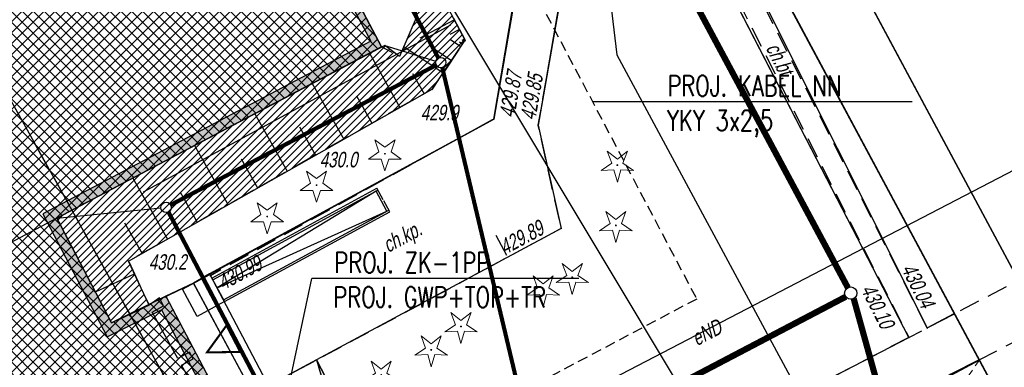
# Model space of a CAD drawing. Header units: metres. Extents: x 7409830 to 7410585, y 5569753 to 5570192.
# Tile 19 of 34: x 7410324 to 7410371, y 5570019 to 5570036. Entities that reach past the tile are written whole.
import ezdxf

# ---------------------------------------------------------------- set-up
doc = ezdxf.new("R2010")
doc.units = ezdxf.units.M
doc.header["$MEASUREMENT"] = 0
for name, pattern in [('1.5_0.5', [2, 1.5, -0.5]), ('218-500', [1, 0.5, -0.5]), ('BUBZ01-500', [1.75, 1.25, -0.5]), ('DASHED', [0.75, 0.5, -0.25]), ('KTCR02-500', [1.5, 1, -0.5])]:
    doc.linetypes.add(name, pattern=pattern)
doc.layers.get('0').update_dxf_attribs({"color": 8})
for name, color, linetype in [('0 PZT - BUDYNEK OBJĘTY OPRACOWANIEM HATCH', 8, 'Continuous'), ('0 PZT - SKARPY', 8, 'Continuous'), ('0 PZT - skarpy hatch', 8, 'Continuous'), ('217-Granica konturu klasyfikcyjnego', 8, 'Continuous'), ('218-Granica użytku', 8, 'Continuous'), ('219-Linia granicy', 8, 'Continuous'), ('312-Budynek (powierzchnia)', 8, 'Continuous'), ('_Kan-deszczowa', 8, 'KANSAN_LINE'), ('_Kan-sanit', 8, 'KANSAN_LINE'), ('_MAPA', 8, 'Continuous'), ('BUBZ01', 8, 'Continuous'), ('BUBZ01_1', 8, 'Continuous'), ('chodnik (powierzchnia)-Atr17', 8, 'Continuous'), ('drzewo iglaste (punkt)', 8, 'Continuous'), ('E_NN', 4, 'Continuous'), ('E_ODN', 1, 'Continuous'), ('E_OPIS', 2, 'Continuous'), ('EGBB01', 8, 'Continuous'), ('KTCR02', 8, 'Continuous'), ('KTOK06', 8, 'Continuous'), ('OBOP01_01', 8, 'Continuous'), ('Obrys', 8, 'Continuous'), ('Opis', 8, 'Continuous'), ('przewód elektroenergetyczny (linia)', 8, 'Continuous'), ('przewód elektroenergetyczny (linia)-Atr1', 8, 'Continuous'), ('przewód gazowy (linia)', 8, 'Continuous'), ('przewód wodociągowy (linia)', 8, 'Continuous'), ('RTPW01', 8, 'Continuous'), ('RTPW02', 8, 'Continuous'), ('SDRPK_420', 8, 'Continuous')]:
    doc.layers.add(name, color=color, linetype=linetype)
doc.styles.add('ARIAL', font='tahoma.ttf')
doc.styles.add('ROMANS', font='romans', dxfattribs={"width": 0.7, "height": 12.5})
doc.styles.get("Standard").update_dxf_attribs({"font": 'arial.ttf'})
doc.styles.add('Style-WORKING_1250 I 0.20944', font='WORKING_1250.shx', dxfattribs={"oblique": 12})
doc.linetypes.add('KANSAN_LINE', pattern='A,0.5,-0.2,["KS",ARIAL,S=0.1,R=0,X=-0.1,Y=-0.05],-0.25', length=0.95)

# ---------------------------------------------------------------- blocks, each defined once
blk = doc.blocks.new('MIEJSCE POSTOJOWE')
at = {"layer": 'SDRPK_420', "color": 7, "linetype": 'DASHED', "lineweight": 13}
blk.add_lwpolyline([(7390925.942, 5525336.927), (7390925.942, 5525339.427), (7390930.942, 5525339.427), (7390930.942, 5525336.927)], close=True, dxfattribs=at)
for points in [[(7390925.942, 5525339.427), (7390930.942, 5525336.927)], [(7390925.942, 5525336.927), (7390930.942, 5525339.427)]]:
    blk.add_lwpolyline(points, dxfattribs=at)
blk = doc.blocks.new('921_1')
at = {"layer": 'drzewo iglaste (punkt)', "linetype": 'Continuous', "lineweight": 13}
h = blk.add_hatch(color=96, dxfattribs=at)
edge = h.paths.add_edge_path()
edge.add_arc((0, 0), 0.45, 0, 360)
at = {"layer": 'drzewo iglaste (punkt)', "color": 96, "linetype": 'Continuous', "lineweight": 13}
for p, q in [((-4.87, 6.71), (-3.01, 0.98)), ((0.01, 3.17), (-4.87, 6.71)), ((4.88, 6.7), (0.01, 3.17)), ((3.02, 0.97), (4.88, 6.7)), ((-3.01, 0.98), (-7.89, -2.56)), ((7.89, -2.57), (3.02, 0.97)), ((-7.89, -2.56), (-1.86, -2.56)), ((-1.86, -2.56), (0, -8.3)), ((0, -8.3), (1.87, -2.57)), ((1.87, -2.57), (7.89, -2.57))]:
    blk.add_line(p, q, dxfattribs=at)
blk = doc.blocks.new('OBOP01_01')
at = {"layer": 'OBOP01_01', "linetype": 'Continuous', "lineweight": 13}
h = blk.add_hatch(color=96, dxfattribs=at)
edge = h.paths.add_edge_path()
edge.add_arc((0, 0), 0.05, 0, 360)
at = {"layer": 'OBOP01_01', "color": 96, "linetype": 'Continuous', "lineweight": 13, "flags": 128}
blk.add_lwpolyline([(0, -0.829), (-0.167, -0.23), (-0.788, -0.256), (-0.271, 0.088), (-0.487, 0.671), (0, 0.285), (0.487, 0.671), (0.271, 0.088), (0.788, -0.256), (0.167, -0.23), (0, -0.829)], close=True, dxfattribs=at)
blk = doc.blocks.new('RTPW02')
at = {"layer": 'RTPW02', "linetype": 'Continuous', "lineweight": 13}
h = blk.add_hatch(color=7, dxfattribs=at)
edge = h.paths.add_edge_path()
edge.add_arc((0, 0), 0.045, 0, 360)
blk = doc.blocks.new('RTPW01')
at = {"layer": 'RTPW01', "linetype": 'Continuous', "lineweight": 13}
h = blk.add_hatch(color=7, dxfattribs=at)
edge = h.paths.add_edge_path()
edge.add_arc((0, 0), 0.045, 0, 360)
blk = doc.blocks.new('A$C92b4fa8d')
at = {"layer": '217-Granica konturu klasyfikcyjnego', "linetype": '1.5_0.5', "flags": 128}
blk.add_lwpolyline([(112.67, 101.11), (140.78, 50.59)], dxfattribs=at)
at = {"layer": '218-Granica użytku', "linetype": '218-500', "flags": 128}
blk.add_lwpolyline([(112.67, 101.11), (140.78, 50.59)], dxfattribs=at)
at = {"layer": '219-Linia granicy', "linetype": 'Continuous', "flags": 128}
blk.add_lwpolyline([(112.67, 101.11), (140.78, 50.59)], dxfattribs=at)
at = {"layer": '312-Budynek (powierzchnia)', "linetype": 'Continuous', "flags": 128}
for points in [[(141.16, 84.74), (125.45, 76.45)], [(125.45, 76.45), (114.58, 70.67)], [(128.1, 71.38), (125.45, 76.45)], [(130.41, 72.59), (129.914, 72.244), (128.1, 71.38)]]:
    blk.add_lwpolyline(points, dxfattribs=at)
at = {"layer": 'BUBZ01', "linetype": 'BUBZ01-500', "flags": 128}
for points in [[(139.72, 95.4), (142.89, 86.26), (142.04, 84.27), (141.16, 84.74), (125.45, 76.45), (128.1, 71.38), (129.914, 72.244)], [(139.72, 95.4), (145.21, 85.06), (143.61, 82.69), (139.4, 80.32), (128.92, 74.37), (129.914, 72.244)]]:
    blk.add_lwpolyline(points, dxfattribs=at)
at = {"layer": 'BUBZ01_1', "linetype": 'Continuous'}
for p, q in [((143.041, 85.175), (144.685, 86.048)), ((144.492, 85.354), (144.93, 85.587)), ((144.499, 85.098), (145.005, 84.756)), ((144.935, 84.98), (145.087, 84.878)), ((145.065, 85.068), (145.175, 85.126)), ((140.581, 84.434), (142.056, 81.815)), ((142.249, 84.759), (144.143, 83.48)), ((143.744, 84.634), (144.554, 84.088)), ((142.667, 83.456), (143.221, 82.471)), ((137.809, 82.971), (139.335, 80.283)), ((139.948, 82.377), (140.695, 81.049)), ((135.027, 81.504), (136.601, 78.731)), ((137.193, 80.872), (137.968, 79.507)), ((132.113, 79.966), (133.737, 77.105)), ((134.369, 79.326), (135.169, 77.918)), ((129.132, 78.393), (130.808, 75.442)), ((131.414, 77.708), (132.24, 76.255)), ((128.722, 76.234), (129.571, 74.74)), ((127.316, 72.88), (129.204, 73.763))]:
    blk.add_line(p, q, dxfattribs=at)
at = {"layer": 'EGBB01', "linetype": 'Continuous', "flags": 128}
for points in [[(135, 96.41), (141.16, 84.74)], [(133.51, 67.03), (133.32, 67.35), (132.77, 67.04), (131.49, 69.338), (132.05, 69.65), (131.87, 69.972), (131.31, 69.66), (130.059, 71.903), (130.619, 72.215), (130.41, 72.59)]]:
    blk.add_lwpolyline(points, dxfattribs=at)
at = {"layer": 'KTCR02', "linetype": 'KTCR02-500'}
blk.add_line((138.02, 69.59), (141.52, 57.63), dxfattribs=at)
at = {"layer": 'KTCR02', "linetype": 'KTCR02-500', "flags": 128}
for points in [[(150.11, 101.86), (149.16, 96.1), (146.6, 81.25), (132.88, 73.67)], [(167.58, 71.14), (154.52, 96.92), (153.62, 96.43), (166.69, 70.68), (167.58, 71.14)], [(135.73, 68.27), (136.16, 68.6), (138.02, 69.59), (149.86, 75.96), (148.75, 80.95), (151.35, 95.77)], [(168.73, 68.9), (185.53, 77.51), (184.26, 79.81), (167.58, 71.14)], [(166.69, 70.68), (155.28, 64.75), (141.52, 57.63), (139.6, 56.59), (136.71, 54.97)]]:
    blk.add_lwpolyline(points, dxfattribs=at)
at = {"layer": 'KTOK06', "linetype": 'Continuous'}
for p, q in [((132.45, 73.53), (135.355, 68.075)), ((132.06, 73.3), (134.98, 67.88))]:
    blk.add_line(p, q, dxfattribs=at)
at = {"layer": 'KTOK06', "linetype": 'Continuous', "flags": 128}
blk.add_lwpolyline([(130.45, 72.53), (132.06, 73.3), (132.84, 73.76), (135.73, 68.27), (134.98, 67.88), (133.51, 67.03), (133.32, 67.35), (132.77, 67.04), (131.49, 69.338), (132.05, 69.65), (131.87, 69.972), (131.31, 69.66), (130.059, 71.903), (130.619, 72.215), (130.45, 72.53)], close=True, dxfattribs=at)
at = {"layer": 'przewód elektroenergetyczny (linia)', "linetype": 'Continuous', "flags": 128}
blk.add_lwpolyline([(138.14, 61.31), (182.38, 84.29), (165.206, 114.326)], dxfattribs=at)
at = {"layer": 'przewód gazowy (linia)', "linetype": 'Continuous', "flags": 128}
blk.add_lwpolyline([(90.84, 83.46), (141.14, 109.61), (148.31, 97.9), (151.72, 91.37), (152.56, 84.36), (171.91, 48.43)], dxfattribs=at)
at = {"layer": 'przewód wodociągowy (linia)', "linetype": 'Continuous', "flags": 128}
blk.add_lwpolyline([(132.89, 106.17), (156.01, 67.6), (156.76, 66.33), (157.07, 65.8), (168.53, 44.91)], dxfattribs=at)
at = {"layer": 'drzewo iglaste (punkt)', "linetype": 'Continuous', "xscale": 0.1, "yscale": 0.1, "zscale": 0.1}
for p in [(141.33, 79.57), (138.02, 78.05), (135.63, 76.53)]:
    blk.add_blockref('921_1', p, dxfattribs=at)
at = {"layer": 'OBOP01_01', "linetype": 'Continuous'}
for p in [(152.58, 79.02), (152.51, 76.1), (150.4, 73.59), (148.99, 72.99), (145.01, 71.21), (143.57, 70.08), (141.15, 68.86)]:
    blk.add_blockref('OBOP01_01', p, dxfattribs=at)
at = {"layer": 'RTPW01', "linetype": 'Continuous'}
for p in [(145.21, 85.06), (143.61, 82.69), (139.4, 80.32), (128.92, 74.37)]:
    blk.add_blockref('RTPW01', p, dxfattribs=at)
at = {"layer": 'RTPW02', "linetype": 'Continuous'}
for p in [(146.6, 81.25), (148.75, 80.95), (149.86, 75.96), (132.88, 73.67), (167.58, 71.14), (166.69, 70.68), (138.02, 69.59)]:
    blk.add_blockref('RTPW02', p, dxfattribs=at)
at = {"layer": 'chodnik (powierzchnia)-Atr17', "insert": (159.737, 84.687), "char_height": 0.75, "attachment_point": 7, "rotation": 296.942, "line_spacing_factor": 0.6}
blk.add_mtext('\\FWORKING_1250;\\Q12;\\H1x;\\W0.725;ch.bt.', dxfattribs=at)
at = {"layer": 'KTCR02', "linetype": 'Continuous', "style": 'Style-WORKING_1250 I 0.20944', "oblique": 12, "width": 0.725}
blk.add_text('ch.kp.', height=0.75, rotation=28.2806, dxfattribs=at).set_placement((141.486, 74.764))
at = {"layer": 'przewód elektroenergetyczny (linia)-Atr1', "insert": (156.258, 70.579), "char_height": 0.75, "attachment_point": 4, "rotation": 27.449, "line_spacing_factor": 0.6}
blk.add_mtext('\\FWORKING_1250;\\Q12;\\H1x;\\W0.725;eND', dxfattribs=at)
at = {"layer": 'RTPW01', "linetype": 'Continuous', "style": 'Style-WORKING_1250 I 0.20944', "oblique": 12, "width": 0.725}
for s, p in [('429.9', (143.062, 81.185)), ('430.0', (138.175, 78.912)), ('430.2', (129.901, 73.957))]:
    blk.add_text(s, height=0.75, dxfattribs=at).set_placement(p)
at = {"layer": 'RTPW02', "linetype": 'Continuous', "style": 'Style-WORKING_1250 I 0.20944', "oblique": 12, "width": 0.725}
for s, rotation, p in [('429.87', 80.2189, (147.598, 81.285)), ('429.85', 80.2189, (148.611, 81.165)), ('429.89', 28.2806, (147.14, 74.666)), ('430.99', 28.2806, (133.498, 72.95)), ('430.04', 296.9111, (166.305, 74.007)), ('430.10', 296.9111, (164.348, 73.011))]:
    blk.add_text(s, height=0.75, rotation=rotation, dxfattribs=at).set_placement(p)

msp = doc.modelspace()

# ---------------------------------------------------------------- hatches: boundary and pattern name
at = {"layer": '0 PZT - BUDYNEK OBJĘTY OPRACOWANIEM HATCH'}
h = msp.add_hatch(dxfattribs=at)
h.set_pattern_fill('ANSI37', color=256, scale=3)
h.set_pattern_definition([(45, (0, 0), (-0.265165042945, 0.265165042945), []), (135, (0, 0), (-0.265165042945, -0.265165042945), [])])
h.paths.add_polyline_path([(7410286.94, 5570006.15), (7410280.74, 5570017.93), (7410305.15, 5570030.79), (7410303.45, 5570034.07), (7410314.85, 5570039.96), (7410316.48, 5570036.72), (7410335, 5570046.41), (7410341.16, 5570034.74), (7410325.45, 5570026.45), (7410328.1, 5570021.38), (7410330.73, 5570022.68), (7410333.66, 5570017.1), (7410333.062, 5570016.787), (7410335.973, 5570011.242), (7410333.97, 5570010.19), (7410336.71, 5570004.97), (7410325.93, 5569999.31), (7410332.76, 5569986.46), (7410310.85, 5569974.81), (7410310.12, 5569976.08), (7410306.976, 5569974.408), (7410301.68, 5569984.37), (7410302.2, 5569984.65), (7410298.575, 5569991.463), (7410323.15, 5570004.54), (7410314.58, 5570020.67)])
at = {"layer": '0 PZT - skarpy hatch'}
h = msp.add_hatch(dxfattribs=at)
h.set_pattern_fill('ANSI31', color=256, scale=2)
h.set_pattern_definition([(45, (0, 0), (-0.1767766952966, 0.1767766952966), [])])
h.paths.add_polyline_path([(7410329.902, 5570022.271), (7410328.92, 5570024.37), (7410343.61, 5570032.69), (7410345.21, 5570035.06), (7410339.72, 5570045.4), (7410342.89, 5570036.26), (7410342.04, 5570034.27), (7410341.32, 5570034.81), (7410325.45, 5570026.45), (7410328.1, 5570021.38)])
at = {"layer": 'Obrys'}
h = msp.add_hatch(color=256, dxfattribs=at)
h.dxf.hatch_style = 1
h.paths.add_polyline_path([(7410286.94, 5570006.15), (7410280.74, 5570017.93), (7410305.15, 5570030.79), (7410303.45, 5570034.07), (7410314.85, 5570039.96), (7410316.48, 5570036.72), (7410335, 5570046.41), (7410341.16, 5570034.74), (7410325.45, 5570026.45), (7410328.1, 5570021.38), (7410330.73, 5570022.68), (7410333.66, 5570017.1), (7410333.062, 5570016.787), (7410335.973, 5570011.242), (7410333.97, 5570010.19), (7410336.71, 5570004.97), (7410325.93, 5569999.31), (7410332.76, 5569986.46), (7410310.85, 5569974.81), (7410310.12, 5569976.08), (7410306.976, 5569974.408), (7410301.68, 5569984.37), (7410302.2, 5569984.65), (7410298.575, 5569991.463), (7410323.15, 5570004.54), (7410314.58, 5570020.67)])
h.paths.add_polyline_path([(7410287.15, 5570006.825), (7410281.415, 5570017.721), (7410305.822, 5570030.579), (7410304.124, 5570033.856), (7410314.63, 5570039.284), (7410316.263, 5570036.039), (7410334.815, 5570045.875), (7410340.641, 5570035.018), (7410324.776, 5570026.66), (7410327.883, 5570020.715), (7410330.514, 5570022.016), (7410332.985, 5570017.311), (7410332.387, 5570016.997), (7410335.298, 5570011.452), (7410333.295, 5570010.4), (7410336.035, 5570005.18), (7410325.253, 5569999.519), (7410332.084, 5569986.667), (7410311.042, 5569975.479), (7410310.312, 5569976.749), (7410307.182, 5569975.085), (7410302.355, 5569984.166), (7410302.875, 5569984.446), (7410299.251, 5569991.256), (7410323.826, 5570004.333), (7410314.788, 5570021.344)], flags=16)

# ---------------------------------------------------------------- linework, layer by layer
msp.add_line((7410378.135, 5570004.615), (7410343.685, 5570068.811))
for points in [[(7410334.98, 5570017.88), (7410332.06, 5570023.3), (7410346.6, 5570031.25), (7410350.1, 5570051.95), (7410349.05, 5570053.89), (7410346.35, 5570052.47), (7410342.08, 5570060.52), (7410344.401, 5570061.811), (7410344.671, 5570061.958), (7410342.3, 5570066.29), (7410341.274, 5570067.435), (7410347.928, 5570071.232), (7410349.55, 5570068.39), (7410353.2, 5570069.41), (7410361.798, 5570054.124), (7410362.724, 5570054.629), (7410364.001, 5570052.288), (7410353.31, 5570046.59), (7410351.81, 5570048.81), (7410348.75, 5570030.95), (7410349.86, 5570025.96), (7410338.02, 5570019.59), (7410336.16, 5570018.6), (7410334.98, 5570017.88)], [(7410324.987, 5570058.14), (7410341.274, 5570067.435), (7410342.3, 5570066.29), (7410344.674, 5570061.952), (7410342.08, 5570060.52), (7410346.35, 5570052.47), (7410349.05, 5570053.89), (7410350.1, 5570051.95), (7410349.16, 5570046.1), (7410346.6, 5570031.25), (7410332.84, 5570023.76), (7410332.06, 5570023.3), (7410330.73, 5570022.68), (7410328.1, 5570021.38), (7410325.45, 5570026.45), (7410341.16, 5570034.74), (7410335, 5570046.41), (7410332.202, 5570045.056), (7410330.88, 5570047.65), (7410330.58, 5570047.59), (7410324.987, 5570058.14)], [(7410364.001, 5570052.288), (7410361.862, 5570051.146), (7410358.185, 5570049.192), (7410372.005, 5570023.44), (7410378.03, 5570026.573), (7410364.001, 5570052.288)]]:
    msp.add_lwpolyline(points)
msp.add_lwpolyline([(7410346.726, 5570070.547), (7410373.231, 5570021.154, 0.341999), (7410375.469, 5570020.157)], format="xyb")
msp.add_lwpolyline([(7410373.729, 5570002.25), (7410382.588, 5570006.89), (7410375.471, 5570020.153, -0.345945), (7410373.212, 5570021.19), (7410358.187, 5570049.189), (7410355.117, 5570047.553), (7410370.963, 5570017.979), (7410366.506, 5570015.71)], format="xyb", close=True)
for points in [[(7410338.02, 5570019.59), (7410343.649, 5570008.734), (7410366.69, 5570020.68), (7410360, 5570033.635), (7410353.31, 5570046.59), (7410351.81, 5570048.81), (7410351.35, 5570045.77), (7410348.75, 5570030.95), (7410349.86, 5570025.96)], [(7410353.31, 5570046.59), (7410354.502, 5570047.245), (7410367.58, 5570021.14), (7410368.89, 5570021.843), (7410370.095, 5570019.597), (7410368.728, 5570018.903), (7410367.87, 5570018.34), (7410350.101, 5570009.161), (7410348.909, 5570011.461), (7410366.69, 5570020.68)], [(7410355.098, 5570047.544), (7410354.502, 5570047.245), (7410367.58, 5570021.14), (7410368.899, 5570021.826)], [(7410338.02, 5570019.59), (7410341.52, 5570007.63), (7410339.6, 5570006.59), (7410336.16, 5570018.6)], [(7410339.6, 5570006.59), (7410343.636, 5570008.758), (7410338.02, 5570019.59), (7410336.16, 5570018.6)]]:
    msp.add_lwpolyline(points, close=True)
at = {"layer": '0 PZT - SKARPY'}
msp.add_lwpolyline([(7410329.902, 5570022.271), (7410328.92, 5570024.37), (7410343.61, 5570032.69), (7410345.21, 5570035.06), (7410339.72, 5570045.4), (7410342.89, 5570036.26), (7410342.04, 5570034.27), (7410341.32, 5570034.81), (7410325.45, 5570026.45), (7410328.1, 5570021.38)], close=True, dxfattribs=at)
at = {"layer": '_Kan-deszczowa', "const_width": 0.2}
for points in [[(7410336.149, 5570048.676), (7410343.917, 5570034.2)], [(7410343.814, 5570033.863), (7410330.956, 5570027.09)], [(7410348.82, 5570013.876), (7410344.104, 5570033.74)], [(7410330.851, 5570026.752), (7410339.738, 5570009.827)]]:
    msp.add_lwpolyline(points, dxfattribs=at)
at = {"layer": '_Kan-deszczowa'}
for points in [[(7410341.32, 5570034.81), (7410343.796, 5570034.053)], [(7410325.45, 5570026.45), (7410330.486, 5570026.949)]]:
    msp.add_lwpolyline(points, dxfattribs=at)
for centre in [(7410344.035, 5570033.98), (7410330.735, 5570026.973)]:
    msp.add_circle(centre, 0.25, dxfattribs=at)
at = {"layer": '_Kan-sanit', "const_width": 0.3}
for points in [[(7410363.737, 5570023.091), (7410348.462, 5570051.556)], [(7410345.198, 5570012.987), (7410363.636, 5570022.651)]]:
    msp.add_lwpolyline(points, dxfattribs=at)
at = {"layer": '_Kan-sanit'}
msp.add_circle((7410363.879, 5570022.826), 0.3, dxfattribs=at)
at = {"layer": 'Obrys'}
for points in [[(7410316.48, 5570036.72), (7410335, 5570046.41), (7410341.16, 5570034.74), (7410325.45, 5570026.45), (7410328.1, 5570021.38), (7410330.73, 5570022.68), (7410333.66, 5570017.1), (7410333.062, 5570016.787), (7410335.973, 5570011.242), (7410333.97, 5570010.19), (7410336.71, 5570004.97), (7410325.93, 5569999.31), (7410332.76, 5569986.46), (7410310.85, 5569974.81)], [(7410316.263, 5570036.039), (7410334.815, 5570045.875), (7410340.641, 5570035.018), (7410324.776, 5570026.66), (7410327.883, 5570020.715), (7410330.514, 5570022.016), (7410332.985, 5570017.311), (7410332.387, 5570016.997), (7410335.298, 5570011.452), (7410333.295, 5570010.4), (7410336.035, 5570005.18), (7410325.253, 5569999.519), (7410332.084, 5569986.667), (7410311.042, 5569975.479)]]:
    msp.add_lwpolyline(points, dxfattribs=at)
at = {"layer": 'Opis', "const_width": 0.1}
msp.add_lwpolyline([(7410333.659, 5570021.258), (7410332.713, 5570019.955), (7410334.323, 5570019.98)], close=True, dxfattribs=at)

# ---------------------------------------------------------------- block references
at = {"layer": 'Opis', "rotation": 28.2192045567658}
msp.add_blockref('MIEJSCE POSTOJOWE', (3510523.57, -2793378.83), dxfattribs=at)

# ---------------------------------------------------------------- next in the draw order: block references
at = {"layer": '_MAPA'}
msp.add_blockref('A$C92b4fa8d', (7410200, 5569950), dxfattribs=at)

# ---------------------------------------------------------------- next in the draw order: linework, layer by layer
msp.add_lwpolyline([(7410372.79, 5570004.003), (7410377.196, 5570006.367), (7410370.103, 5570019.582), (7410365.697, 5570017.218)], close=True)
at = {"layer": '219-Linia granicy'}
for points in [[(7410329.635, 5570027.723), (7410344.515, 5570035.803)], [(7410332.945, 5570023.556), (7410340.942, 5570027.898)], [(7410332.993, 5570023.468), (7410340.99, 5570027.81)], [(7410340.902, 5570027.763), (7410333.209, 5570023.074), (7410341.427, 5570026.796)], [(7410341.427, 5570026.796), (7410340.902, 5570027.763)], [(7410341.245, 5570027.339), (7410340.942, 5570027.898)], [(7410341.562, 5570026.756), (7410341.275, 5570027.284)], [(7410333.517, 5570022.501), (7410341.514, 5570026.844)], [(7410333.565, 5570022.413), (7410341.562, 5570026.756)], [(7410347.235, 5570024.649), (7410346.711, 5570025.615)]]:
    msp.add_lwpolyline(points, dxfattribs=at)
msp.add_lwpolyline([(7410331.533, 5570023.023), (7410332.854, 5570023.734), (7410333.565, 5570022.413), (7410332.245, 5570021.702)], close=True, dxfattribs=at)
at = {"layer": '_Kan-sanit', "const_width": 0.3}
msp.add_lwpolyline([(7410366.974, 5570011.921), (7410364.019, 5570022.561)], dxfattribs=at)
at = {"layer": 'E_NN', "linetype": 'DASHED'}
for p, q in [((7410346.337, 5570041.635), (7410356.42, 5570022.539)), ((7410356.42, 5570022.539), (7410342.133, 5570014.981))]:
    msp.add_line(p, q, dxfattribs=at)
at = {"layer": 'E_ODN', "linetype": 'Continuous'}
for p, q in [((7410366.85, 5570032.087), (7410351.379, 5570032.087)), ((7410335.616, 5570013.286), (7410337.796, 5570023.533)), ((7410350.722, 5570023.533), (7410337.796, 5570023.533))]:
    msp.add_line(p, q, dxfattribs=at)

# ---------------------------------------------------------------- next in the draw order: texts
at = {"layer": 'E_OPIS', "ltscale": 200, "transparency": 33554687, "style": 'ROMANS', "width": 0.75}
for s, p in [('PROJ. KABEL NN', (7410355.002, 5570032.359)), ('YKY 3x2,5', (7410354.981, 5570030.682)), ('PROJ. ZK-1PP', (7410338.874, 5570023.806)), ('PROJ. GWP+TOP+TR', (7410338.83, 5570022.131))]:
    msp.add_text(s, height=1, dxfattribs=at).set_placement(p)

doc.saveas('drawing.dxf')
